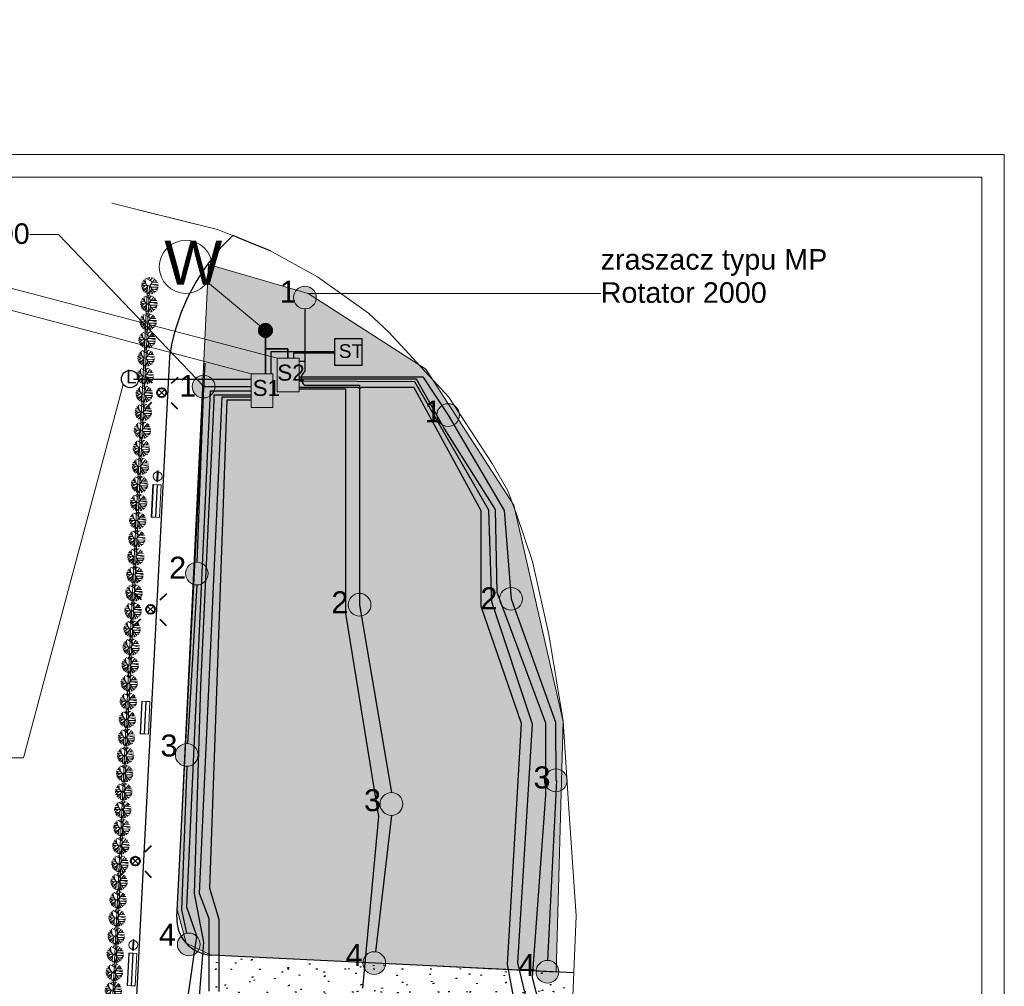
# Model space of a CAD drawing. Header units: metres. Extents: x -0.21 to 0.92, y -0.3 to 0.33.
# Tile 18 of 18: x 0.43 to 0.65, y 0.11 to 0.33. Entities that reach past the tile are written whole.
import ezdxf

# ---------------------------------------------------------------- set-up
doc = ezdxf.new("R2010")
doc.units = ezdxf.units.M
doc.header["$LTSCALE"] = 0.0127
doc.layers.add('Design Layer-1', color=7, linetype='Continuous')
doc.layers.add('nawodnienie', color=7, linetype='Continuous')
doc.styles.add('Arial', font='arial.ttf')

# ---------------------------------------------------------------- blocks, each defined once
blk = doc.blocks.new('thuja M')
at = {"color": 3, "linetype": 'Continuous', "lineweight": 18, "true_color": 0x00ff00, "transparency": 33554687}
for p, q in [((6591187.615339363, 5674830.306241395), (6591187.588582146, 5674830.611166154)), ((6591188.030408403, 5674830.43351465), (6591187.647005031, 5674830.646760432)), ((6591187.802077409, 5674830.560510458), (6591187.822690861, 5674830.70950627)), ((6591188.092481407, 5674830.307144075), (6591187.890200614, 5674830.718954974)), ((6591188.004995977, 5674830.485250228), (6591188.08761177, 5674830.704294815)), ((6591188.053624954, 5674830.613528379), (6591188.201847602, 5674830.665242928)), ((6591188.280421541, 5674830.342514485), (6591188.385812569, 5674830.537875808)), ((6591187.932484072, 5674830.091455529), (6591187.316962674, 5674830.102640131)), ((6591187.457453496, 5674829.974068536), (6591187.319763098, 5674830.035351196)), ((6591187.515200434, 5674830.099701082), (6591187.332187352, 5674830.232446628)), ((6591187.618378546, 5674830.24982669), (6591187.35223022, 5674830.261294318)), ((6591187.594883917, 5674830.100575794), (6591187.361905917, 5674829.886115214)), ((6591187.37633933, 5674829.844892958), (6591187.683891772, 5674829.914029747)), ((6591187.561166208, 5674830.386429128), (6591187.379543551, 5674830.367965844)), ((6591187.522137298, 5674829.877667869), (6591187.429093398, 5674829.737355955)), ((6591187.757298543, 5674830.096111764), (6591187.476172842, 5674830.512237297)), ((6591187.830801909, 5674830.095022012), (6591187.484603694, 5674829.668508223)), ((6591187.626414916, 5674830.24982669), (6591187.649350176, 5674830.24982669)), ((6591187.735827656, 5674829.978014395), (6591187.721373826, 5674829.509372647)), ((6591188.070579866, 5674829.895879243), (6591187.929112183, 5674829.468954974)), ((6591188.001894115, 5674829.993154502), (6591188.561667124, 5674829.997445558)), ((6591188.015133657, 5674830.18780417), (6591188.560593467, 5674830.199127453)), ((6591188.121132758, 5674829.837453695), (6591188.509006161, 5674829.826873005)), ((6591188.125957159, 5674830.346844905), (6591188.521175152, 5674830.335764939)), ((6591188.17450903, 5674830.191112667), (6591188.569283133, 5674830.088965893)), ((6591188.247175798, 5674829.834015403), (6591188.471836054, 5674829.759471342)), ((6591188.300516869, 5674829.832560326), (6591188.534572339, 5674829.889323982)), ((6591188.372994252, 5674830.339919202), (6591188.434070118, 5674830.483874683)), ((6591188.403025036, 5674829.996229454), (6591188.546283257, 5674829.926737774)), ((6591187.729639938, 5674829.777387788), (6591187.572821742, 5674829.590013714)), ((6591188.00248097, 5674829.690368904), (6591187.774761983, 5674829.49185339)), ((6591187.880666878, 5674829.584176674), (6591187.884487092, 5674829.471548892)), ((6591188.024558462, 5674829.756994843), (6591188.174064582, 5674829.512943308)), ((6591188.098569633, 5674829.636180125), (6591188.078089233, 5674829.483518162)), ((6591188.232857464, 5674829.666055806), (6591188.406486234, 5674829.673795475))]:
    blk.add_line(p, q, dxfattribs=at)
at = {"color": 3, "linetype": 'Continuous', "lineweight": 18, "true_color": 0x00ff00, "transparency": 33554687, "flags": 128}
blk.add_lwpolyline([(6591188.316175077, 5674830.597937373), (6591187.932484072, 5674830.091455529), (6591188.295490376, 5674829.577352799)], dxfattribs=at)
blk = doc.blocks.new('other_WLZ')
at = {"color": 250, "linetype": 'Continuous', "lineweight": 100, "true_color": 0x333333, "transparency": 33554687}
blk.add_polyline3d([(0.300000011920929, 1.836970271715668e-17, 0), (0.2942355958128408, -0.05852709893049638, 0), (0.2771638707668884, -0.114805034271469, 0), (0.2494408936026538, -0.166671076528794, 0), (0.212132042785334, -0.212132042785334, 0), (0.166671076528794, -0.2494408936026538, 0), (0.114805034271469, -0.2771638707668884, 0), (0.05852709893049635, -0.2942355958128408, 0), (0, -0.300000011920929, 0), (-0.05852709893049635, -0.2942355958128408, 0), (-0.114805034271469, -0.2771638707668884, 0), (-0.166671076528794, -0.2494408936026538, 0), (-0.212132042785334, -0.212132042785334, 0), (-0.2494408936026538, -0.166671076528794, 0), (-0.2771638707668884, -0.114805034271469, 0), (-0.2942355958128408, -0.05852709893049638, 0), (-0.300000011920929, 1.836970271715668e-17, 0), (-0.2942355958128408, 0.05852709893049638, 0), (-0.2771638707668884, 0.114805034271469, 0), (-0.2494408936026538, 0.166671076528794, 0), (-0.212132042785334, 0.212132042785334, 0), (-0.166671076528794, 0.2494408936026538, 0), (-0.114805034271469, 0.2771638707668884, 0), (-0.05852709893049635, 0.2942355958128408, 0), (0, 0.300000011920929, 0), (0.05852709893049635, 0.2942355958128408, 0), (0.114805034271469, 0.2771638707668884, 0), (0.166671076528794, 0.2494408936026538, 0), (0.212132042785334, 0.212132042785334, 0), (0.2494408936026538, 0.166671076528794, 0), (0.2771638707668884, 0.114805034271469, 0), (0.2942355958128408, 0.05852709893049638, 0), (0.300000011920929, 1.836970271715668e-17, 0)], dxfattribs=at)
blk = doc.blocks.new('other_UGE')
at = {"color": 250, "linetype": 'Continuous', "lineweight": 100, "true_color": 0x333333, "transparency": 33554687}
blk.add_polyline3d([(0.0625, 3.827021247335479e-18, 0), (0.0612990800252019, -0.01219314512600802, 0), (0.05774247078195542, -0.02391771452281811, 0), (0.05196685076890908, -0.03472313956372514, 0), (0.04419417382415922, -0.04419417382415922, 0), (0.03472313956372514, -0.05196685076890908, 0), (0.02391771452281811, -0.05774247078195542, 0), (0.01219314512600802, -0.0612990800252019, 0), (0, -0.0625, 0), (-0.01219314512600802, -0.0612990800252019, 0), (-0.02391771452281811, -0.05774247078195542, 0), (-0.03472313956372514, -0.05196685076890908, 0), (-0.04419417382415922, -0.04419417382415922, 0), (-0.05196685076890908, -0.03472313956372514, 0), (-0.05774247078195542, -0.02391771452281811, 0), (-0.0612990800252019, -0.01219314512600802, 0), (-0.0625, 3.827021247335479e-18, 0), (-0.0612990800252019, 0.01219314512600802, 0), (-0.05774247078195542, 0.02391771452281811, 0), (-0.05196685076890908, 0.03472313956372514, 0), (-0.04419417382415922, 0.04419417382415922, 0), (-0.03472313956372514, 0.05196685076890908, 0), (-0.02391771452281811, 0.05774247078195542, 0), (-0.01219314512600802, 0.0612990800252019, 0), (0, 0.0625, 0), (0.01219314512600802, 0.0612990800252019, 0), (0.02391771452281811, 0.05774247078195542, 0), (0.03472313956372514, 0.05196685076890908, 0), (0.04419417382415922, 0.04419417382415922, 0), (0.05196685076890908, 0.03472313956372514, 0), (0.05774247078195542, 0.02391771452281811, 0), (0.0612990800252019, 0.01219314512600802, 0), (0.0625, 3.827021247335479e-18, 0)], dxfattribs=at)
blk = doc.blocks.new('Callout-4')
at = {"color": 7, "linetype": 'Continuous', "lineweight": 5, "transparency": 33554687}
for p, q in [((-1.097413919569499, -1.147100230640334), (0, 0)), ((0, 0), (11.62926749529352, 0))]:
    blk.add_line(p, q, dxfattribs=at)
at = {"color": 7, "transparency": 33554687, "insert": (-1.546920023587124, -0.7187112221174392), "char_height": 1.136881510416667, "width": 22.14934555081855, "attachment_point": 3, "rotation": 46.26813682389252, "line_spacing_factor": 0.9673603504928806, "style": 'Arial'}
blk.add_mtext('zraszacz typu MP Rotator 3000', dxfattribs=at)
blk = doc.blocks.new('Callout-5')
at = {"color": 7, "linetype": 'Continuous', "lineweight": 5, "transparency": 33554687}
for p, q in [((-1.5875, 0), (0, 0)), ((0, 0), (14.58876018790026, 0))]:
    blk.add_line(p, q, dxfattribs=at)
at = {"color": 7, "transparency": 33554687, "insert": (-1.58869, -2.446569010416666), "char_height": 1.136881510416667, "width": 14.36047721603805, "attachment_point": 1, "rotation": 180, "line_spacing_factor": 0.9673603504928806, "style": 'Arial'}
blk.add_mtext('zraszacz typu MP Rotator 2000', dxfattribs=at)
blk = doc.blocks.new('Callout-9')
at = {"color": 7, "linetype": 'Continuous', "lineweight": 5, "transparency": 33554687}
for p, q in [((-1.374815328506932, 0.7937500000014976), (0, 0)), ((0, 0), (5.651561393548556, 0))]:
    blk.add_line(p, q, dxfattribs=at)
at = {"color": 7, "transparency": 33554687, "insert": (-1.617324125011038, 0.3760924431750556), "char_height": 0.8842411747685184, "width": 12.70025399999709, "attachment_point": 1, "rotation": 149.9999999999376, "line_spacing_factor": 0.9673603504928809, "style": 'Arial'}
blk.add_mtext('przyłacze linii kroplujacej', dxfattribs=at)
blk = doc.blocks.new('Callout-10')
at = {"color": 7, "linetype": 'Continuous', "lineweight": 5, "transparency": 33554687}
for p, q in [((-0.409640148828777, 1.533737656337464), (0, 0)), ((0, 0), (21.36121881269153, 0))]:
    blk.add_line(p, q, dxfattribs=at)
at = {"color": 7, "transparency": 33554687, "insert": (1.428496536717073, 2.025910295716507), "char_height": 0.8842411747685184, "width": 12.70025399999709, "attachment_point": 3, "rotation": 284.953855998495, "line_spacing_factor": 0.9673603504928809, "style": 'Arial'}
blk.add_mtext('przyłacze linii kroplujacej', dxfattribs=at)

msp = doc.modelspace()

# ---------------------------------------------------------------- hatches: boundary and pattern name
at = {"layer": 'nawodnienie', "linetype": 'Continuous', "lineweight": 0, "true_color": 0xe2e6cf, "transparency": 33554687}
msp.add_hatch(color=254, dxfattribs=at).paths.add_polyline_path([(0.4620992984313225, 0.1312367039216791), (0.4640719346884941, 0.1238122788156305), (0.4696113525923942, 0.1211886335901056), (0.4784200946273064, 0.120776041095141), (0.5459447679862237, 0.1174000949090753), (0.5474348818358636, 0.1728608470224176), (0.5365295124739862, 0.2206723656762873), (0.517101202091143, 0.2507641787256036), (0.4910597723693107, 0.267499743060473), (0.4689981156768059, 0.2738826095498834), (0.4623442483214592, 0.1359424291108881)])
at = {"layer": 'nawodnienie', "linetype": 'Continuous', "lineweight": 0, "true_color": 0x6c00d2, "transparency": 33554687}
for points in [[(0.492878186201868, 0.2665795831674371, 0.9999999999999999), (0.4878460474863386, 0.2665795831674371, 0.9999999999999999)], [(0.5049548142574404, 0.1986318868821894, 0.9999999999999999), (0.4999226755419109, 0.1986318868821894, 0.9999999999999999)], [(0.5120100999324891, 0.1545935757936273, 0.9999999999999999), (0.5069779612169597, 0.1545935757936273, 0.9999999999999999)], [(0.5082064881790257, 0.1194119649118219, 0.9999999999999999), (0.5031743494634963, 0.1194119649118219, 0.9999999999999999)]]:
    msp.add_hatch(color=192, dxfattribs=at).paths.add_polyline_path(points)
at = {"layer": 'nawodnienie', "linetype": 'Continuous', "lineweight": 0, "true_color": 0xd4afda, "transparency": 33554687}
msp.add_hatch(color=9, dxfattribs=at).paths.add_polyline_path([(0.4969493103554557, 0.25752), (0.4969493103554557, 0.2515404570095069), (0.5029288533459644, 0.2515404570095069), (0.5029288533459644, 0.25752)])
at = {"layer": 'nawodnienie', "linetype": 'Continuous', "lineweight": 0, "true_color": 0xe9f3f3, "transparency": 33554687}
for points in [[(0.4842386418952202, 0.2531698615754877), (0.4842386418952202, 0.2457371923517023), (0.4890804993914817, 0.2457371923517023), (0.4890804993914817, 0.2531698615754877)], [(0.4784411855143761, 0.2496867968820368), (0.4784411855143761, 0.2422541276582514), (0.4832830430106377, 0.2422541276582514), (0.4832830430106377, 0.2496867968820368)]]:
    msp.add_hatch(color=7, dxfattribs=at).paths.add_polyline_path(points)
at = {"layer": 'nawodnienie', "linetype": 'Continuous', "lineweight": 0, "true_color": 0x0031d1, "transparency": 33554687}
for points in [[(0.4704491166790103, 0.246882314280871, 0.9999999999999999), (0.4654169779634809, 0.246882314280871, 0.9999999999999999)], [(0.4689646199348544, 0.2055410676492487, 0.9999999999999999), (0.463932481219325, 0.2055410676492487, 0.9999999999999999)], [(0.4667383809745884, 0.1654345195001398, 0.9999999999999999), (0.4617062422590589, 0.1654345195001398, 0.9999999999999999)], [(0.4671897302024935, 0.1235272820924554, 0.9999999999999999), (0.4621575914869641, 0.1235272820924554, 0.9999999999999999)]]:
    msp.add_hatch(color=162, dxfattribs=at).paths.add_polyline_path(points)
at = {"layer": 'nawodnienie', "linetype": 'Continuous', "lineweight": 0, "true_color": 0xff0000, "transparency": 33554687}
for points in [[(0.52454722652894, 0.2405847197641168, 0.9999999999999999), (0.5195150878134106, 0.2405847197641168, 0.9999999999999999)], [(0.5384574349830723, 0.1999509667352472, 0.9999999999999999), (0.5334252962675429, 0.1999509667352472, 0.9999999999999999)], [(0.5483532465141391, 0.1598183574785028, 0.9999999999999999), (0.5433211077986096, 0.1598183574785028, 0.9999999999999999)], [(0.5465051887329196, 0.1174978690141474, 0.9999999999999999), (0.5414730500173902, 0.1174978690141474, 0.9999999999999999)]]:
    msp.add_hatch(color=1, dxfattribs=at).paths.add_polyline_path(points)
at = {"layer": 'nawodnienie', "linetype": 'Continuous', "lineweight": 5, "true_color": 0xff00ff, "transparency": 33554687}
h = msp.add_hatch(dxfattribs=at)
h.set_pattern_fill('AR-SAND_3-1', color=6, scale=4.000000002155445, style=0, pattern_type=2)
h.set_pattern_definition([(311.4451862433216, (228880.5302463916, -11944.28346248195), (0.01558888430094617, 0.001588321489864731), [0.0001599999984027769, -0.03922015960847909]), (311.4451862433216, (228880.5304567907, -11944.28370075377), (0.01558888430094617, 0.001588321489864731), [0.0001599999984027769, -0.03922015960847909]), (311.4451862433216, (228880.5304594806, -11944.2837038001), (0.01558888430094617, 0.001588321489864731), [0.0001599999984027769, -0.03922015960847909]), (311.4451862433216, (228880.5306944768, -11944.28396992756), (0.01558888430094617, 0.001588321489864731), [0.0001599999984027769, -0.03922015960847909]), (311.4451862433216, (228880.5306971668, -11944.28397297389), (0.01558888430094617, 0.001588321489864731), [0.0001599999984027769, -0.03922015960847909]), (281.4451859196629, (228880.5302463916, -11944.28346248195), (0.02387374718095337, -0.01277244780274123), [0.0001599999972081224, -0.02190751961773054]), (281.4451859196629, (228880.5302807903, -11944.28363238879), (0.02387374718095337, -0.01277244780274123), [0.0001599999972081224, -0.02190751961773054]), (281.4451859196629, (228880.5302815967, -11944.28363637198), (0.02387374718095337, -0.01277244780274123), [0.0001599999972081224, -0.02190751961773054]), (281.4451859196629, (228880.5303385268, -11944.28391756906), (0.02387374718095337, -0.01277244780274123), [0.0001599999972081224, -0.02190751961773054]), (281.4451859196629, (228880.5303393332, -11944.28392155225), (0.02387374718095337, -0.01277244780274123), [0.0001599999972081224, -0.02190751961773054]), (241.4451852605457, (228880.5295585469, -11944.27348873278), (0.001787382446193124, -0.025248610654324), [0.0001599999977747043, -0.03763519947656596]), (241.4451852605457, (228880.5295072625, -11944.27358297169), (0.001787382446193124, -0.025248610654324), [0.0001599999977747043, -0.03763519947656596]), (241.4451852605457, (228880.52950532, -11944.27358654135), (0.001787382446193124, -0.025248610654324), [0.0001599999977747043, -0.03763519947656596]), (241.4451852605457, (228880.529325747, -11944.27391652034), (0.001787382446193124, -0.025248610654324), [0.0001599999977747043, -0.03763519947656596]), (241.4451852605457, (228880.5293238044, -11944.27392008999), (0.001787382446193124, -0.025248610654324), [0.0001599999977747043, -0.03763519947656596]), (231.4451851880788, (228880.5295585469, -11944.27348873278), (0.00879793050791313, -0.02388508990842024), [0.0001599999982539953, -0.02243583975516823]), (231.4451851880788, (228880.5295238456, -11944.27353227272), (0.00879793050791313, -0.02388508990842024), [0.0001599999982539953, -0.02243583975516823]), (231.4451851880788, (228880.5295213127, -11944.27353545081), (0.00879793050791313, -0.02388508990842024), [0.0001599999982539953, -0.02243583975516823]), (231.4451851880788, (228880.5293669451, -11944.2737291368), (0.00879793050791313, -0.02388508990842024), [0.0001599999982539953, -0.02243583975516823]), (231.4451851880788, (228880.5293644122, -11944.2737323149), (0.00879793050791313, -0.02388508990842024), [0.0001599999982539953, -0.02243583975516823])])
h.paths.add_polyline_path([(0.4356717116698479, -0.2247465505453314), (0.4436440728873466, -0.2251591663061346), (0.462015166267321, 0.1295862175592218), (0.4539997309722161, 0.1296019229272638)])
h = msp.add_hatch(dxfattribs=at)
h.set_pattern_fill('AR-SAND_3', color=6, style=0, pattern_type=2)
h.set_pattern_definition([(37.50000000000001, (-0.466521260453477, 1.353553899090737), (-0.0001280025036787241, 0.00391530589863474), [4e-05, -0.009805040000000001]), (37.50000000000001, (-0.466458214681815, 1.353602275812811), (-0.0001280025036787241, 0.00391530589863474), [4e-05, -0.009805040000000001]), (37.50000000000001, (-0.4664574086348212, 1.353602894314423), (-0.0001280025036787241, 0.00391530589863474), [4e-05, -0.009805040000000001]), (37.50000000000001, (-0.4663869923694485, 1.353656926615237), (-0.0001280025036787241, 0.00391530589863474), [4e-05, -0.009805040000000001]), (37.50000000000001, (-0.4663861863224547, 1.353657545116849), (-0.0001280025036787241, 0.00391530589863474), [4e-05, -0.009805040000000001]), (7.499999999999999, (-0.466521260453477, 1.353553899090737), (0.003596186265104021, 0.005734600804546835), [4e-05, -0.005476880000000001]), (7.499999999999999, (-0.4664782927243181, 1.353559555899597), (0.003596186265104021, 0.005734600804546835), [4e-05, -0.005476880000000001]), (7.499999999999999, (-0.466477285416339, 1.353559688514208), (0.003596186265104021, 0.005734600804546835), [4e-05, -0.005476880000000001]), (7.499999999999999, (-0.4664061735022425, 1.353569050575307), (0.003596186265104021, 0.005734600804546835), [4e-05, -0.005476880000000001]), (7.499999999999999, (-0.4664051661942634, 1.353569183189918), (0.003596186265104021, 0.005734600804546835), [4e-05, -0.005476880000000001]), (327.5, (-0.469020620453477, 1.353553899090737), (0.006327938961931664, 1.149747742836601e-05), [4e-05, -0.009408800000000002]), (327.5, (-0.4689979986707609, 1.353539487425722), (0.006327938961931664, 1.149747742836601e-05), [4e-05, -0.009408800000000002]), (327.5, (-0.4689971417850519, 1.35353894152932), (0.006327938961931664, 1.149747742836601e-05), [4e-05, -0.009408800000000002]), (327.5, (-0.4689179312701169, 1.353488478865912), (0.006327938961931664, 1.149747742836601e-05), [4e-05, -0.009408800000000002]), (327.5, (-0.468917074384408, 1.35348793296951), (0.006327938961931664, 1.149747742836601e-05), [4e-05, -0.009408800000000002]), (317.5, (-0.469020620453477, 1.353553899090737), (0.006108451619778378, 0.001783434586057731), [4e-05, -0.005608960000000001]), (317.5, (-0.4690103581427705, 1.353544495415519), (0.006108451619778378, 0.001783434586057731), [4e-05, -0.005608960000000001]), (317.5, (-0.4690096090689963, 1.353543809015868), (0.006108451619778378, 0.001783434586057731), [4e-05, -0.005608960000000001]), (317.5, (-0.4689639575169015, 1.353501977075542), (0.006108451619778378, 0.001783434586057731), [4e-05, -0.005608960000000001]), (317.5, (-0.4689632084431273, 1.353501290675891), (0.006108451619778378, 0.001783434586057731), [4e-05, -0.005608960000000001])])
h.paths.add_polyline_path([(0.5494986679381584, 0.1092449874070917), (0.5498119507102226, 0.1172394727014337), (0.4696094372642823, 0.1211887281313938), (0.4691549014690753, 0.1132006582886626)])

# ---------------------------------------------------------------- linework, layer by layer
at = {"layer": 'Design Layer-1', "color": 7, "linetype": 'Continuous', "lineweight": 5, "transparency": 33554687, "flags": 128}
msp.add_lwpolyline([(0.2249065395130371, 0.298174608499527), (0.2249065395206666, -0.2960060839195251), (0.6450343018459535, -0.2960060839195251), (0.6450343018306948, 0.298174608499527), (0.2249065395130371, 0.298174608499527)], dxfattribs=at)
at = {"layer": 'Design Layer-1', "color": 7, "linetype": 'Continuous', "lineweight": 18, "transparency": 33554687, "flags": 128}
msp.add_lwpolyline([(0.2299080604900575, 0.2931730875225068), (0.2299080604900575, -0.2910045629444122), (0.6400327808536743, -0.2910045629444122), (0.6400327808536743, 0.2931730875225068)], close=True, dxfattribs=at)
at = {"layer": 'nawodnienie', "color": 7, "linetype": 'Continuous', "lineweight": 18, "transparency": 33554687}
msp.add_line((0.4476265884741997, 0.2874098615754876), (0.4710265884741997, 0.2816098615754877), dxfattribs=at)
at = {"layer": 'nawodnienie', "color": 6, "linetype": 'Continuous', "lineweight": 30, "true_color": 0xff00ff, "transparency": 33554687}
for p, q in [((0.4743937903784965, 0.2802655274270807), (0.4742342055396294, 0.2801533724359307)), ((0.4788665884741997, 0.2784798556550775), (0.4743937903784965, 0.2802655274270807)), ((0.4827292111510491, 0.2768894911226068), (0.4788665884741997, 0.2784798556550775)), ((0.4827290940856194, 0.2768894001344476), (0.4827292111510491, 0.2768894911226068)), ((0.4604171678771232, 0.2534148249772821), (0.4342971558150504, -0.2509510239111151)), ((0.462015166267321, 0.1295862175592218), (0.4682594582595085, 0.2520853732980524)), ((0.4682594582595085, 0.2520853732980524), (0.4682597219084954, 0.2520856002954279)), ((0.4543618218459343, 0.1364860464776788), (0.4543617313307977, 0.1364870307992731)), ((0.4623442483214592, 0.1359424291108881), (0.4623407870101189, 0.1359741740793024)), ((0.5498212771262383, 0.1172391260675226), (0.4696113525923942, 0.1211886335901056))]:
    msp.add_line(p, q, dxfattribs=at)
at = {"layer": 'nawodnienie', "color": 7, "linetype": 'Continuous', "lineweight": 5, "transparency": 33554687}
for p, q in [((0.4101924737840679, 0.2726000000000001), (0.4842386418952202, 0.2531698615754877)), ((0.4314733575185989, -0.2211064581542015), (0.455565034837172, 0.2691890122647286)), ((0.4318728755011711, -0.2211260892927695), (0.4559645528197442, 0.2691693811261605)), ((0.4784411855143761, 0.2496867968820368), (0.4101924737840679, 0.2678024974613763))]:
    msp.add_line(p, q, dxfattribs=at)
at = {"layer": 'nawodnienie', "color": 150, "linetype": 'Continuous', "lineweight": 5, "true_color": 0x008ee9, "transparency": 33554687}
msp.add_line((0.4688105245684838, 0.2699936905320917), (0.4816265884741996, 0.2592898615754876), dxfattribs=at)
at = {"layer": 'nawodnienie', "color": 4, "linetype": 'Continuous', "lineweight": 25, "true_color": 0x00feff, "transparency": 33554687}
for p, q in [((0.4903621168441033, 0.2640635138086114), (0.4903621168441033, 0.250225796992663)), ((0.4890804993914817, 0.2524966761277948), (0.4903621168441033, 0.2524966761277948)), ((0.4524672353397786, 0.2485435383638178), (0.4784411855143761, 0.2485435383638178)), ((0.4890804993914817, 0.2490252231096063), (0.5164195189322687, 0.2490252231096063)), ((0.5150552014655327, 0.2485226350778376), (0.4890804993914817, 0.2485226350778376)), ((0.5211386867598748, 0.2377134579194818), (0.5150552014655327, 0.2485226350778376)), ((0.5164195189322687, 0.2490252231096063), (0.5220311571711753, 0.2405847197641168)), ((0.4679330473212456, 0.246882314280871), (0.4664485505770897, 0.2080571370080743)), ((0.4679330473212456, 0.246882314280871), (0.4784411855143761, 0.246882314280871)), ((0.5146272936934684, 0.2479498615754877), (0.4890804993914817, 0.2480646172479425)), ((0.4890804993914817, 0.2467696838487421), (0.5020276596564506, 0.2467696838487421)), ((0.4994072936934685, 0.2463100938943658), (0.4890804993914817, 0.2463100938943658)), ((0.4902952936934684, 0.2471938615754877), (0.5024387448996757, 0.2471938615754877)), ((0.4994072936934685, 0.1966898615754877), (0.4994072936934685, 0.2463100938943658)), ((0.5024387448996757, 0.2471938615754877), (0.5024387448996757, 0.1986318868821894)), ((0.5028498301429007, 0.2467696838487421), (0.5144643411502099, 0.2467696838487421)), ((0.5293122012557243, 0.219394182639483), (0.5144643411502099, 0.2467696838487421)), ((0.5310283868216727, 0.2195423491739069), (0.5146272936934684, 0.2479498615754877)), ((0.4642072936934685, 0.1317698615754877), (0.4694421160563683, 0.2459468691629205)), ((0.4693272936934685, 0.1358898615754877), (0.4731272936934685, 0.2439298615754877)), ((0.4694421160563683, 0.2459468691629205), (0.4784411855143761, 0.2459704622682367)), ((0.4702672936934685, 0.2438698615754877), (0.4702672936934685, 0.2450873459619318)), ((0.4702672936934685, 0.2450873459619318), (0.4784411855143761, 0.2450873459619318)), ((0.4712872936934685, 0.2284098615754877), (0.4720188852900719, 0.2446225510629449)), ((0.4720188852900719, 0.2446225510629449), (0.4784411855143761, 0.2446225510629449)), ((0.4731272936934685, 0.2439298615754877), (0.4784411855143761, 0.2439298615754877)), ((0.4673672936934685, 0.1807298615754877), (0.4702672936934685, 0.2438698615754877)), ((0.5220311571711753, 0.2405847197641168), (0.5343902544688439, 0.2194533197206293)), ((0.5324672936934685, 0.2196898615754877), (0.5211386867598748, 0.2377134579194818)), ((0.4670629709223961, 0.1347951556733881), (0.4712872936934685, 0.2284098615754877)), ((0.5293122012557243, 0.1982785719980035), (0.5293122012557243, 0.219394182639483)), ((0.5317216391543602, 0.1993030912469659), (0.5310283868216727, 0.2195423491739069)), ((0.5328972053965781, 0.2013288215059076), (0.5324672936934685, 0.2196898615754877)), ((0.5343902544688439, 0.2194533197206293), (0.5359413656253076, 0.1999509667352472)), ((0.4664485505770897, 0.203024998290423), (0.4643710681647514, 0.1679461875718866)), ((0.5346472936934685, 0.1966098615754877), (0.5328972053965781, 0.2013288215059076)), ((0.5024387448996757, 0.1986318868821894), (0.5094940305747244, 0.157109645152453)), ((0.5382872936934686, 0.1724098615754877), (0.5293122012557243, 0.1982785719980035)), ((0.5407003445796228, 0.1722672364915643), (0.5317216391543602, 0.1993030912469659)), ((0.5359413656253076, 0.1999509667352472), (0.5458072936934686, 0.1726898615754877)), ((0.5066872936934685, 0.1518098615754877), (0.4994072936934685, 0.1966898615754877)), ((0.5436072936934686, 0.1724499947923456), (0.5346472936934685, 0.1966098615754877)), ((0.465952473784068, 0.13476), (0.4673672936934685, 0.1807298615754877)), ((0.535185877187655, 0.1190917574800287), (0.5382872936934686, 0.1724098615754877)), ((0.5374072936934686, 0.1194898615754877), (0.5407003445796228, 0.1722672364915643)), ((0.5436072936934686, 0.1565698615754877), (0.5436072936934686, 0.1724499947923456)), ((0.5458072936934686, 0.1726898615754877), (0.5458371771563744, 0.1598183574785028)), ((0.4642223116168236, 0.1629184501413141), (0.4630872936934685, 0.1311698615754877)), ((0.5459609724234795, 0.159800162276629), (0.5439891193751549, 0.120013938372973)), ((0.5406872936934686, 0.1162098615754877), (0.5436072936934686, 0.1565698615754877)), ((0.503195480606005, 0.1138727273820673), (0.5066872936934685, 0.1518098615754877)), ((0.5094940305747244, 0.1520775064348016), (0.5059814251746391, 0.1219111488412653)), ((0.4713871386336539, 0.1290134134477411), (0.4693272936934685, 0.1358898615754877)), ((0.4680072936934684, 0.1240498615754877), (0.465952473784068, 0.13476)), ((0.4691548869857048, 0.1292164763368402), (0.4670629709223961, 0.1347951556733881)), ((0.4630872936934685, 0.1311698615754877), (0.4641623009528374, 0.1259908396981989)), ((0.4664319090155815, 0.125327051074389), (0.4642072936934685, 0.1317698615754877)), ((0.4691548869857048, 0.1132006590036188), (0.4691548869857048, 0.1292164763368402)), ((0.4713871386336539, 0.1130904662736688), (0.4713871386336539, 0.1290134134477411)), ((0.46436606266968, 0.1110584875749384), (0.4664319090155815, 0.125327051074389)), ((0.4666472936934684, 0.1076098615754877), (0.4680072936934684, 0.1240498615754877)), ((0.5377140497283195, 0.1057169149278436), (0.535185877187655, 0.1190917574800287)), ((0.5408872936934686, 0.1051298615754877), (0.5374072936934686, 0.1194898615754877)), ((0.5423193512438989, 0.1098804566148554), (0.5406872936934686, 0.1162098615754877))]:
    msp.add_line(p, q, dxfattribs=at)
at = {"layer": 'nawodnienie', "color": 162, "linetype": 'Continuous', "lineweight": 35, "true_color": 0x0031d1, "transparency": 33554687}
for p, q in [((0.4816265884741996, 0.2592898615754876), (0.4816265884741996, 0.2552342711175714)), ((0.4816265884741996, 0.2552342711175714), (0.4866029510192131, 0.2552342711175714)), ((0.4816265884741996, 0.2552342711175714), (0.4816265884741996, 0.2496867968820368)), ((0.4866029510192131, 0.2552342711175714), (0.4866029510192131, 0.2531698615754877))]:
    msp.add_line(p, q, dxfattribs=at)
at = {"layer": 'nawodnienie', "color": 7, "linetype": 'Continuous', "lineweight": 25, "transparency": 33554687}
for p, q in [((0.4828652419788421, 0.2496867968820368), (0.4828652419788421, 0.254660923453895)), ((0.4828652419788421, 0.254660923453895), (0.4969493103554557, 0.254660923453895)), ((0.4878700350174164, 0.2531698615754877), (0.4878700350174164, 0.2543588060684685)), ((0.4878700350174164, 0.2543588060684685), (0.4969493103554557, 0.2543588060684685))]:
    msp.add_line(p, q, dxfattribs=at)
at = {"layer": 'nawodnienie', "color": 1, "linetype": 'Continuous', "lineweight": 40, "true_color": 0xff0000, "transparency": 33554687}
for p, q in [((0.4552146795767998, 0.2491256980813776), (0.4566036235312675, 0.2476866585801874)), ((0.4608455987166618, 0.2476115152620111), (0.462284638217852, 0.2490004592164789)), ((0.4550894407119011, 0.2420557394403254), (0.4565284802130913, 0.2434446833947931)), ((0.4607704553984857, 0.2433695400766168), (0.4621593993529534, 0.2419305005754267)), ((0.4527319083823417, 0.2012358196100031), (0.4541208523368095, 0.1997967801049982)), ((0.4583628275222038, 0.1997216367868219), (0.459801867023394, 0.2011105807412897)), ((0.4526066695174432, 0.1941658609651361), (0.4540457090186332, 0.1955548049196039)), ((0.4582876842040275, 0.1954796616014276), (0.4596766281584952, 0.1940406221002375)), ((0.4493841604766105, 0.1455527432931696), (0.4507731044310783, 0.1441137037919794)), ((0.4550150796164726, 0.1440385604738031), (0.4564541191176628, 0.1454275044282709)), ((0.4492589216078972, 0.1384827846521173), (0.4506979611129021, 0.1398717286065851)), ((0.4549399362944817, 0.1397965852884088), (0.4563288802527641, 0.1383575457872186))]:
    msp.add_line(p, q, dxfattribs=at)
at = {"layer": 'nawodnienie', "color": 1, "linetype": 'Continuous', "lineweight": 9, "true_color": 0xff0000, "transparency": 33554687}
for p, q in [((0.4579799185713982, 0.2462352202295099), (0.459394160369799, 0.2448209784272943)), ((0.4593941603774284, 0.2462352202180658), (0.4579799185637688, 0.244820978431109)), ((0.4554971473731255, 0.1983453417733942), (0.4569113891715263, 0.1969310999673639)), ((0.4569113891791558, 0.1983453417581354), (0.455497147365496, 0.1969310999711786)), ((0.4521493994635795, 0.1426622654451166), (0.4535636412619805, 0.1412480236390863)), ((0.4535636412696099, 0.1426622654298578), (0.4521493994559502, 0.141248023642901))]:
    msp.add_line(p, q, dxfattribs=at)
at = {"layer": 'nawodnienie', "color": 14, "linetype": 'Continuous', "lineweight": 9, "true_color": 0x990000, "transparency": 33554687, "flags": 128}
msp.add_lwpolyline([(0.4534681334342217, 0.285951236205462), (0.4710265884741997, 0.2816098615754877), (0.4824150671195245, 0.2770631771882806), (0.4931465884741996, 0.2711298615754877), (0.5043860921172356, 0.2631037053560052), (0.5088890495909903, 0.2589091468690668), (0.5221465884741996, 0.2445698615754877), (0.5317382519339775, 0.2298899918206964), (0.5352665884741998, 0.2238498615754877), (0.5370411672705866, 0.2188887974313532), (0.5407078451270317, 0.2082365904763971), (0.5442665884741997, 0.1920898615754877), (0.5474347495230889, 0.1728989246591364), (0.5487065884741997, 0.1534898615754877), (0.5503465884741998, 0.1298898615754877), (0.545623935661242, 0.01615724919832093), (0.5425097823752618, -0.05742794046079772)], dxfattribs=at)
at = {"layer": 'nawodnienie', "color": 3, "linetype": 'Continuous', "lineweight": 18, "true_color": 0x00ff00, "transparency": 33554687, "flags": 128}
msp.add_lwpolyline([(0.5459447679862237, 0.1174000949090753), (0.4784200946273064, 0.120776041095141), (0.4696113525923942, 0.1211886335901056), (0.4640719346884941, 0.1238122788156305), (0.4620992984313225, 0.1312367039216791), (0.4623442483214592, 0.1359424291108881), (0.4689981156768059, 0.2738826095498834), (0.4910597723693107, 0.267499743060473), (0.517101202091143, 0.2507641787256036), (0.5365295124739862, 0.2206723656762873), (0.5474348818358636, 0.1728608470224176)], close=True, dxfattribs=at)
at = {"layer": 'nawodnienie', "color": 7, "linetype": 'Continuous', "lineweight": 25, "transparency": 33554687, "flags": 128}
msp.add_lwpolyline([(0.4969493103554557, 0.25752), (0.5029288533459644, 0.25752), (0.5029288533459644, 0.2515404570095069), (0.4969493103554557, 0.2515404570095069)], close=True, dxfattribs=at)
at = {"layer": 'nawodnienie', "color": 18, "linetype": 'Continuous', "lineweight": 5, "true_color": 0x000000, "transparency": 33554687, "flags": 128}
for points in [[(0.4842386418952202, 0.2531698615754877), (0.4890804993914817, 0.2531698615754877), (0.4890804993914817, 0.2457371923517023), (0.4842386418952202, 0.2457371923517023)], [(0.4784411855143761, 0.2496867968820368), (0.4832830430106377, 0.2496867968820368), (0.4832830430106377, 0.2422541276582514), (0.4784411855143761, 0.2422541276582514)]]:
    msp.add_lwpolyline(points, close=True, dxfattribs=at)
at = {"layer": 'nawodnienie', "color": 4, "linetype": 'Continuous', "lineweight": 9, "true_color": 0x00ffff, "transparency": 33554687, "flags": 128}
for points in [[(0.4577121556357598, 0.2282276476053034), (0.4579119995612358, 0.2282197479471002), (0.4578172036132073, 0.2258216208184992), (0.4576173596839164, 0.225829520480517), (0.4577121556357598, 0.2282276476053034)], [(0.4523470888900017, 0.124630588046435), (0.4525469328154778, 0.1246226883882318), (0.4524521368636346, 0.1222245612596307), (0.4522522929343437, 0.1222324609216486), (0.4523470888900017, 0.124630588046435)]]:
    msp.add_lwpolyline(points, dxfattribs=at)
at = {"layer": 'nawodnienie', "color": 4, "linetype": 'Continuous', "lineweight": 18, "true_color": 0x00ffff, "transparency": 33554687, "flags": 128}
for points in [[(0.4563854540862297, 0.2180323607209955), (0.4564853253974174, 0.2180272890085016), (0.4568504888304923, 0.2252180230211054), (0.4567506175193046, 0.2252230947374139), (0.4563854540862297, 0.2180323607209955)], [(0.4563854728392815, 0.2180327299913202), (0.4564853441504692, 0.2180276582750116), (0.4568505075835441, 0.2252183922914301), (0.4567506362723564, 0.225223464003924), (0.4563854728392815, 0.2180327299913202)], [(0.4564853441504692, 0.2180276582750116), (0.457304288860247, 0.2179860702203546), (0.4576694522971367, 0.2251768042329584), (0.4568505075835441, 0.2252183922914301), (0.4564853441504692, 0.2180276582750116)], [(0.4564853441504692, 0.2180276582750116), (0.457304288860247, 0.2179860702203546), (0.4576694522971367, 0.2251768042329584), (0.4568505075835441, 0.2252183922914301), (0.4564853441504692, 0.2180276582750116)], [(0.4582031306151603, 0.2179404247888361), (0.4573841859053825, 0.2179820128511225), (0.4577493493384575, 0.2251727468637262), (0.4585682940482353, 0.2251311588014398), (0.4582031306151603, 0.2179404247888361)], [(0.4539053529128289, 0.1701427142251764), (0.4540052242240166, 0.1701376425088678), (0.4543703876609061, 0.1773283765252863), (0.4542705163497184, 0.1773334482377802), (0.4539053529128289, 0.1701427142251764)], [(0.4539053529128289, 0.1701427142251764), (0.4540052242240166, 0.1701376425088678), (0.4543703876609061, 0.1773283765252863), (0.4542705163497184, 0.1773334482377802), (0.4539053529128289, 0.1701427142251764)], [(0.4540052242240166, 0.1701376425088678), (0.4548241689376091, 0.1700960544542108), (0.455189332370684, 0.1772867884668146), (0.4543703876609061, 0.1773283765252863), (0.4540052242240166, 0.1701376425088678)], [(0.4540052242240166, 0.1701376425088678), (0.4548241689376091, 0.1700960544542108), (0.455189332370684, 0.1772867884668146), (0.4543703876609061, 0.1773283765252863), (0.4540052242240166, 0.1701376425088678)], [(0.4557230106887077, 0.1700504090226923), (0.4549040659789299, 0.1700919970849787), (0.4552692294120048, 0.1772827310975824), (0.4560881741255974, 0.177241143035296), (0.4557230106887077, 0.1700504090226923)], [(0.4510204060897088, 0.1144356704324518), (0.4511202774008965, 0.1144305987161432), (0.451485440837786, 0.1216213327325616), (0.4513855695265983, 0.1216264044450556), (0.4510204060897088, 0.1144356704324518)], [(0.4510204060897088, 0.1144356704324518), (0.4511202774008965, 0.1144305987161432), (0.451485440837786, 0.1216213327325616), (0.4513855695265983, 0.1216264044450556), (0.4510204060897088, 0.1144356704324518)], [(0.4511202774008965, 0.1144305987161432), (0.4519392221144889, 0.1143890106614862), (0.4523043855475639, 0.12157974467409), (0.451485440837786, 0.1216213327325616), (0.4511202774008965, 0.1144305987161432)], [(0.4511202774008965, 0.1144305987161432), (0.4519392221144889, 0.1143890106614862), (0.4523043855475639, 0.12157974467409), (0.451485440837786, 0.1216213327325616), (0.4511202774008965, 0.1144305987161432)], [(0.4528380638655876, 0.1143433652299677), (0.4520191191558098, 0.114384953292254), (0.4523842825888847, 0.1215756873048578), (0.4532032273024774, 0.1215340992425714), (0.4528380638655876, 0.1143433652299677)]]:
    msp.add_lwpolyline(points, dxfattribs=at)
at = {"layer": 'nawodnienie', "color": 7, "linetype": 'Continuous', "lineweight": 18, "transparency": 33554687, "flags": 128}
for points in [[(0.4582031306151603, 0.2179404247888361), (0.4573841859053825, 0.2179820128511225), (0.4577493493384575, 0.2251727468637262), (0.4585682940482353, 0.2251311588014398), (0.4582031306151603, 0.2179404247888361)], [(0.4557230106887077, 0.1700504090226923), (0.4549040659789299, 0.1700919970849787), (0.4552692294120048, 0.1772827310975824), (0.4560881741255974, 0.177241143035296), (0.4557230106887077, 0.1700504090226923)], [(0.4528380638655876, 0.1143433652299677), (0.4520191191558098, 0.114384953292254), (0.4523842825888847, 0.1215756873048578), (0.4532032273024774, 0.1215340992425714), (0.4528380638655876, 0.1143433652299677)]]:
    msp.add_lwpolyline(points, dxfattribs=at)
at = {"layer": 'nawodnienie', "color": 150, "linetype": 'Continuous', "lineweight": 5, "true_color": 0x008ee9, "transparency": 33554687}
msp.add_circle((0.464003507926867, 0.2733530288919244), 0.005864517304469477, dxfattribs=at)
at = {"layer": 'nawodnienie', "color": 155, "linetype": 'Continuous', "lineweight": 5, "true_color": 0x32709a, "transparency": 33554687}
for centre in [(0.4903621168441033, 0.2665795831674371), (0.4679330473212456, 0.246882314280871), (0.5220311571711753, 0.2405847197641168), (0.4664485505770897, 0.2055410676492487), (0.5024387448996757, 0.1986318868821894), (0.5359413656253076, 0.1999509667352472), (0.4642223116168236, 0.1654345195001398), (0.5458371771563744, 0.1598183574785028), (0.5094940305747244, 0.1545935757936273), (0.4646736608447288, 0.1235272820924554), (0.505690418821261, 0.1194119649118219), (0.5439891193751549, 0.1174978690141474)]:
    msp.add_circle(centre, 0.002516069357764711, dxfattribs=at)
at = {"layer": 'nawodnienie', "color": 7, "linetype": 'Continuous', "lineweight": 25, "transparency": 33554687}
msp.add_circle((0.451672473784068, 0.2485523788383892), 0.001908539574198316, dxfattribs=at)
at = {"layer": 'nawodnienie', "color": 1, "linetype": 'Continuous', "lineweight": 9, "true_color": 0xff0000, "transparency": 33554687}
for centre in [(0.4586870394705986, 0.2455280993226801), (0.4562042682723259, 0.1976382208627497), (0.45285652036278, 0.1419551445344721)]:
    msp.add_circle(centre, 0.001000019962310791, dxfattribs=at)
at = {"layer": 'nawodnienie', "color": 1, "linetype": 'Continuous', "lineweight": 40, "true_color": 0xff0000, "transparency": 33554687}
for centre in [(0.458687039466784, 0.2455280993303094), (0.4562042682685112, 0.1976382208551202), (0.45285652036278, 0.1419551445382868)]:
    msp.add_circle(centre, 0.0009877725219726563, dxfattribs=at)
at = {"layer": 'nawodnienie', "color": 4, "linetype": 'Continuous', "lineweight": 9, "true_color": 0x00ffff, "transparency": 33554687}
for centre in [(0.4577646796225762, 0.2270246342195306), (0.4523996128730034, 0.1234275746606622)]:
    msp.add_circle(centre, 0.001, dxfattribs=at)
at = {"layer": 'nawodnienie', "color": 6, "linetype": 'Continuous', "lineweight": 30, "true_color": 0xff00ff, "transparency": 33554687}
for centre, radius, start, end in [((0.5066182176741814, 0.2463972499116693), 0.04677820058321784, 133.8115406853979, 170.1948887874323), ((0.4684064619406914, 0.2530010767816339), 0.008000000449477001, 170.1948891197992, 177.0354243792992), ((0.4700047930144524, 0.1291789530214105), 0.007999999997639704, 177.0819212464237, 267.1810534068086)]:
    msp.add_arc(centre, radius, start, end, dxfattribs=at)
at = {"layer": 'nawodnienie', "color": 4, "linetype": 'Continuous', "lineweight": 25, "true_color": 0x00feff, "transparency": 33554687}
for centre, radius, start, end in [((0.4913294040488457, 0.2486877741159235), 0.001816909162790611, 122.1664444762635, 235.3083930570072), ((0.5024387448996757, 0.2470070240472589), 0.0004746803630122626, 210.0000023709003, 329.9999976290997)]:
    msp.add_arc(centre, radius, start, end, dxfattribs=at)

# ---------------------------------------------------------------- block references
at = {"layer": 'nawodnienie', "color": 7, "transparency": 33554687, "xscale": 0.004, "yscale": 0.004, "zscale": 0.004}
for name, p, rotation in [('Callout-4', (0.4358377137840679, 0.2804947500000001), 313.7318631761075), ('Callout-5', (0.5494148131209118, 0.267499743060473), 180), ('Callout-10', (0.4281410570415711, 0.1648000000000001), 75.04614400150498), ('Callout-9', (0.5694385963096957, 0.1083514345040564), 210.0000000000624)]:
    msp.add_blockref(name, p, dxfattribs=dict(at, rotation=rotation))
at = {"layer": 'nawodnienie', "color": 3, "true_color": 0x00ff00, "transparency": 33554687, "xscale": 0.003, "yscale": 0.003, "zscale": 0.003}
for p in [(-19773.10777077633, -17024.22109374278), (-19773.1079776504, -17024.22508838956), (-19773.10818452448, -17024.22908303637), (-19773.10839139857, -17024.23307768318), (-19773.10859827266, -17024.23707232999), (-19773.10880514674, -17024.2410669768), (-19773.10901202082, -17024.2450616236), (-19773.10921889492, -17024.24905627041), (-19773.109425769, -17024.25305091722), (-19773.10963264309, -17024.25704556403), (-19773.10983951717, -17024.26104021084), (-19773.11004639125, -17024.26503485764), (-19773.11025326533, -17024.26902950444), (-19773.11025326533, -17024.26902950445), (-19773.11046013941, -17024.27302415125), (-19773.1106670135, -17024.27701879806), (-19773.11087388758, -17024.28101344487), (-19773.11108076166, -17024.28500809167), (-19773.11128763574, -17024.28900273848), (-19773.11149450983, -17024.29299738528), (-19773.11170138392, -17024.29699203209), (-19773.111908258, -17024.3009866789), (-19773.11211513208, -17024.30498132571), (-19773.11232200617, -17024.30897597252), (-19773.11252888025, -17024.31297061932), (-19773.11273575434, -17024.31696526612), (-19773.11294262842, -17024.32095991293), (-19773.1131495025, -17024.32495455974), (-19773.11335637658, -17024.32894920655), (-19773.11356325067, -17024.33294385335), (-19773.11377012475, -17024.33693850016), (-19773.11397699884, -17024.34093314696), (-19773.11418387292, -17024.34492779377), (-19773.114390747, -17024.34892244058), (-19773.11459762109, -17024.35291708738), (-19773.11480449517, -17024.35691173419), (-19773.11501136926, -17024.360906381), (-19773.11521824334, -17024.36490102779), (-19773.11542511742, -17024.3688956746), (-19773.1156319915, -17024.37289032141), (-19773.11583886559, -17024.37688496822)]:
    msp.add_blockref('thuja M', p, dxfattribs=at)
at = {"layer": 'nawodnienie', "color": 5, "true_color": 0x0000ff, "transparency": 33554687, "xscale": 0.004, "yscale": 0.004, "zscale": 0.004}
for name in ['other_WLZ', 'other_UGE']:
    msp.add_blockref(name, (0.4816265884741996, 0.2592898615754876), dxfattribs=at)
at = {"layer": 'nawodnienie', "color": 253, "true_color": 0xadadad, "transparency": 33554687, "xscale": 0.004, "yscale": 0.004, "zscale": 0.004}
for name in ['other_WLZ', 'other_UGE']:
    msp.add_blockref(name, (0.4816265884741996, 0.2592898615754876), dxfattribs=at)

# ---------------------------------------------------------------- texts
at = {"layer": 'nawodnienie', "color": 150, "true_color": 0x008ee9, "transparency": 33554687, "insert": (0.4592753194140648, 0.2791196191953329), "char_height": 0.00970139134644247, "attachment_point": 1, "line_spacing_factor": 0.9673603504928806, "style": 'Arial'}
msp.add_mtext('W', dxfattribs=at)
at = {"layer": 'nawodnienie', "color": 18, "true_color": 0x000000, "transparency": 33554687, "char_height": 0.004850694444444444, "attachment_point": 1, "line_spacing_factor": 0.9673603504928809, "style": 'Arial'}
for s, insert in [('1', (0.4847541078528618, 0.2702845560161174)), ('1', (0.4625615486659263, 0.2494729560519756)), ('1', (0.5168095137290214, 0.2438025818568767)), ('2', (0.4603255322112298, 0.2092682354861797)), ('2', (0.5291677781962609, 0.2024908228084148)), ('2', (0.4961993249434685, 0.2016101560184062)), ('3', (0.4584072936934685, 0.1699445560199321)), ('3', (0.5409149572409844, 0.1628914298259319)), ('3', (0.5034338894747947, 0.1578546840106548)), ('4', (0.4580485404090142, 0.1281134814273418)), ('4', (0.4993474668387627, 0.1236372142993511)), ('4', (0.5375185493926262, 0.1213954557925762))]:
    msp.add_mtext(s, dxfattribs=dict(at, insert=insert))
at = {"layer": 'nawodnienie', "color": 7, "transparency": 33554687, "attachment_point": 1, "style": 'Arial'}
for s, insert, char_height, line_spacing_factor in [('ST', (0.497842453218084, 0.2562551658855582), 0.003031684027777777, 0.9673603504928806), ('L', (0.4508124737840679, 0.2506092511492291), 0.003031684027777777, 0.9673603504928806), ('S2', (0.4842563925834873, 0.2517360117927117), 0.003536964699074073, 0.967360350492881), ('S1', (0.4788021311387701, 0.2483470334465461), 0.003536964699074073, 0.967360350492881)]:
    msp.add_mtext(s, dxfattribs=dict(at, insert=insert, char_height=char_height, line_spacing_factor=line_spacing_factor))

doc.saveas('drawing.dxf')
